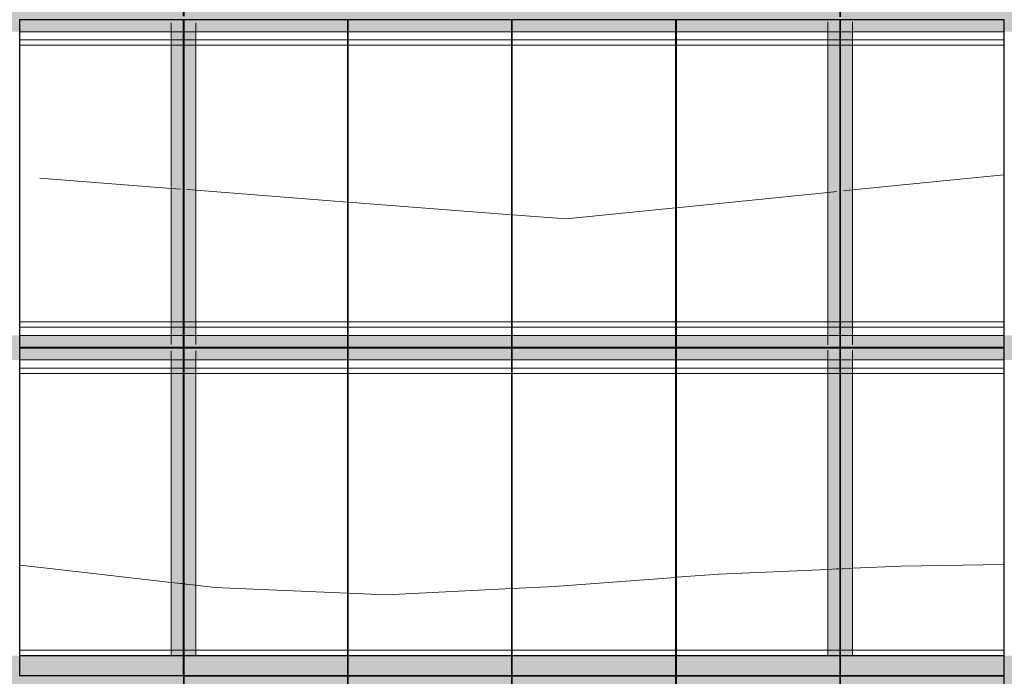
# Model space of a CAD drawing. Header units: metres. Extents: x -373759 to -373409, y 810976 to 811228.
# Tile 19 of 153: x -373669.38 to -373663.38, y 811115.88 to 811119.88. Entities that reach past the tile are written whole.
import ezdxf

# ---------------------------------------------------------------- set-up
doc = ezdxf.new("R2010")
doc.units = ezdxf.units.M
doc.header["$XCLIPFRAME"] = 2
doc.linetypes.add('TRAÇO 1mm', pattern=[2, 1, -1])
for name, color, linetype, lineweight in [('A-GENM', 7, 'Continuous', 5), ('I-WALL', 7, 'Continuous', 5), ('S-BEAM', 7, 'Continuous', 5)]:
    doc.layers.add(name, color=color, linetype=linetype, lineweight=lineweight)
for name, color, linetype, lineweight, true_color in [('BASE ALAMEDA JULIO MULLER 1_explodidoR01_dwg', 7, 'Continuous', 5, 0x767676), ('Curva_Intermediária', 7, 'Continuous', 9, 0x656565), ('Curva_Mestra', 7, 'Continuous', 40, 0xa55200)]:
    doc.layers.add(name, color=color, linetype=linetype, lineweight=lineweight, true_color=true_color)
picture_1 = doc.add_image_def('image1.jpg', size_in_pixel=(999, 584))

# ---------------------------------------------------------------- blocks, each defined once
blk = doc.blocks.new('BASE ALAMEDA JULIO MULLER 1_explodidoR01_dwg-478056-PISTA INFERIOR PARTE 1')
at = {"layer": 'Curva_Intermediária', "color": 9, "lineweight": 5, "true_color": 0xc0c0c0}
for p, q in [((-40817.3, 902475.1), (-40868.8, 902496.2)), ((-40813.2, 902473.4), (-40817, 902474.9)), ((-40809.4, 902471.9), (-40812.9, 902473.3)), ((-40806.1, 902470.5), (-40809.1, 902471.7)), ((-40788.5, 902463.3), (-40791.4, 902464.5)), ((-40784.6, 902461.7), (-40788.1, 902463.1)), ((-40729.1, 902438.9), (-40784.3, 902461.5)), ((-36944.9, 901468.9), (-36998.8, 901481.6)), ((-36940.7, 901467.9), (-36944.5, 901468.8)), ((-36936.7, 901466.9), (-36940.2, 901467.8)), ((-36933.2, 901466.1), (-36936.3, 901466.8)), ((-36914.8, 901461.7), (-36917.8, 901462.4)), ((-36910.8, 901460.8), (-36914.3, 901461.6)), ((-36852.7, 901447), (-36910.3, 901460.7))]:
    blk.add_line(p, q, dxfattribs=at)
at = {"layer": 'Curva_Intermediária', "color": 9, "lineweight": 5, "true_color": 0xc0c0c0, "flags": 128}
for points in [[(-40868.8, 902496.2), (-41558.5, 902779.2), (-41727.6, 902849)], [(-39854.6, 902141.3), (-40622.5, 902395.2), (-40729.1, 902438.9)], [(-38885.2, 901894.3), (-39630.5, 902067.2), (-39849.9, 902139.7)], [(-37904.4, 901687.6), (-38630.5, 901835.2), (-38880.4, 901893.1)], [(-36998.8, 901481.6), (-37646.5, 901635.2), (-37899.5, 901686.6)], [(-35958.6, 901218.4), (-36566.5, 901379.2), (-36852.7, 901447)]]:
    blk.add_lwpolyline(points, dxfattribs=at)
at = {"layer": 'Curva_Mestra', "color": 9, "lineweight": 5, "true_color": 0xc0c0c0}
for p, q in [((-40967.5, 905084.2), (-40213.8, 904806.1)), ((-40213.8, 904806.1), (-40161.8, 904786.9)), ((-40124.6, 904773.2), (-40072.6, 904754)), ((-40072.6, 904754), (-39204.6, 904433.8)), ((-39199.9, 904432.1), (-38263.6, 904086.7)), ((-38258.9, 904084.9), (-37950.5, 903971.2)), ((-37950.5, 903971.2), (-37290.1, 903854)), ((-37285.2, 903853.1), (-36372.2, 903691.2)), ((-36372.2, 903691.2), (-36317.6, 903681.5)), ((-36278.5, 903674.5), (-36223.8, 903664.8)), ((-36223.8, 903664.8), (-35310.9, 903502.8))]:
    blk.add_line(p, q, dxfattribs=at)
blk = doc.blocks.new('_EST_ PLACA PISO ESTRUTURAL MEIO - _EST_ PLACA PISO ESTRUTURAL MEIO-V8-PISTA INFERIOR PARTE 1')
at = {"layer": 'A-GENM', "color": 253, "true_color": 0xaaaaaa}
for p, q in [((-1000, 500), (-1000, -500)), ((-997.5, 500), (997.5, 500)), ((-875.8, 500), (-997.5, 500)), ((997.5, 497.5), (-997.5, 497.5)), ((-997.5, 497.5), (997.5, 497.5)), ((-997.5, 497.5), (-997.5, -497.5)), ((-997.5, 497.5), (-997.5, -497.5)), ((-997.5, -497.5), (-997.5, 497.5)), ((-997.5, 497.5), (-997.5, -497.5)), ((-842.5, 500), (-875.8, 500)), ((-875.8, 497.5), (-875.8, -497.5)), ((842.5, 500), (-842.5, 500)), ((-842.5, -497.5), (-842.5, 497.5)), ((875.8, 500), (842.5, 500)), ((842.5, 497.5), (842.5, -497.5)), ((997.5, 500), (875.8, 500)), ((875.8, 497.5), (875.8, -497.5)), ((997.5, -497.5), (997.5, 497.5)), ((997.5, 497.5), (997.5, -497.5)), ((997.5, 497.5), (997.5, -497.5)), ((997.5, 497.5), (997.5, -497.5)), ((1000, 500), (1000, -500)), ((997.5, -497.5), (-997.5, -497.5)), ((-997.5, -497.5), (997.5, -497.5)), ((-997.5, -500), (-875.8, -500)), ((997.5, -500), (-997.5, -500)), ((-875.8, -500), (-842.5, -500)), ((-842.5, -500), (842.5, -500)), ((842.5, -500), (875.8, -500)), ((875.8, -500), (997.5, -500))]:
    blk.add_line(p, q, dxfattribs=at)
blk = doc.blocks.new('_EST_ PLACA PISO ESTRUTURAL MEIO - _EST_ PLACA PISO ESTRUTURAL MEIO-V13-PISTA INFERIOR PARTE 1')
at = {"layer": 'A-GENM', "color": 253, "true_color": 0xaaaaaa}
for p, q in [((-1000, -500), (-1000, 500)), ((-997.5, 500), (997.5, 500)), ((-875.8, 500), (-997.5, 500)), ((997.5, 497.5), (-997.5, 497.5)), ((-997.5, 497.5), (997.5, 497.5)), ((-997.5, 497.5), (-997.5, -497.5)), ((-997.5, 497.5), (-997.5, -497.5)), ((-997.5, -497.5), (-997.5, 497.5)), ((-997.5, 497.5), (-997.5, -497.5)), ((-842.5, 500), (-875.8, 500)), ((-875.8, 497.5), (-875.8, -497.5)), ((842.5, 500), (-842.5, 500)), ((-842.5, -497.5), (-842.5, 497.5)), ((875.8, 500), (842.5, 500)), ((842.5, 497.5), (842.5, -497.5)), ((997.5, 500), (875.8, 500)), ((875.8, 497.5), (875.8, -497.5)), ((997.5, -497.5), (997.5, 497.5)), ((997.5, 497.5), (997.5, -497.5)), ((997.5, 497.5), (997.5, -497.5)), ((997.5, 497.5), (997.5, -497.5)), ((1000, -500), (1000, 500)), ((997.5, -497.5), (-997.5, -497.5)), ((-997.5, -497.5), (997.5, -497.5)), ((-997.5, -500), (-875.8, -500)), ((997.5, -500), (-997.5, -500)), ((-875.8, -500), (-842.5, -500)), ((-842.5, -500), (842.5, -500)), ((842.5, -500), (875.8, -500)), ((875.8, -500), (997.5, -500))]:
    blk.add_line(p, q, dxfattribs=at)
blk = doc.blocks.new('_EST_ PLACA PISO ESTRUTURAL MEIO - _EST_ PLACA PISO ESTRUTURAL MEIO-V17-PISTA INFERIOR PARTE 1')
at = {"layer": 'A-GENM', "color": 253, "true_color": 0xaaaaaa}
for p, q in [((-1000, -500), (-1000, 500)), ((-997.5, 500), (997.5, 500)), ((-875.8, 500), (-997.5, 500)), ((997.5, 497.5), (-997.5, 497.5)), ((-997.5, 497.5), (997.5, 497.5)), ((-997.5, 497.5), (-997.5, -497.5)), ((-997.5, 497.5), (-997.5, -497.5)), ((-997.5, -497.5), (-997.5, 497.5)), ((-997.5, 497.5), (-997.5, -497.5)), ((-842.5, 500), (-875.8, 500)), ((-875.8, 497.5), (-875.8, -497.5)), ((842.5, 500), (-842.5, 500)), ((-842.5, -497.5), (-842.5, 497.5)), ((875.8, 500), (842.5, 500)), ((842.5, 497.5), (842.5, -497.5)), ((997.5, 500), (875.8, 500)), ((875.8, 497.5), (875.8, -497.5)), ((997.5, -497.5), (997.5, 497.5)), ((997.5, 497.5), (997.5, -497.5)), ((997.5, 497.5), (997.5, -497.5)), ((997.5, 497.5), (997.5, -497.5)), ((1000, -500), (1000, 500)), ((997.5, -497.5), (-997.5, -497.5)), ((-997.5, -497.5), (997.5, -497.5)), ((-997.5, -500), (-875.8, -500)), ((997.5, -500), (-997.5, -500)), ((-875.8, -500), (-842.5, -500)), ((-842.5, -500), (842.5, -500)), ((842.5, -500), (875.8, -500)), ((875.8, -500), (997.5, -500))]:
    blk.add_line(p, q, dxfattribs=at)
blk = doc.blocks.new('_EST_ PLACA PISO ESTRUTURAL MEIO - _EST_ PLACA PISO ESTRUTURAL MEIO-V18-PISTA INFERIOR PARTE 1')
at = {"layer": 'A-GENM', "color": 253, "true_color": 0xaaaaaa}
for p, q in [((-1000, 500), (-1000, -500)), ((-997.5, 500), (997.5, 500)), ((-875.8, 500), (-997.5, 500)), ((997.5, 497.5), (-997.5, 497.5)), ((-997.5, 497.5), (997.5, 497.5)), ((-997.5, 497.5), (-997.5, -497.5)), ((-997.5, 497.5), (-997.5, -497.5)), ((-997.5, -497.5), (-997.5, 497.5)), ((-997.5, 497.5), (-997.5, -497.5)), ((-842.5, 500), (-875.8, 500)), ((-875.8, 497.5), (-875.8, -497.5)), ((842.5, 500), (-842.5, 500)), ((-842.5, -497.5), (-842.5, 497.5)), ((875.8, 500), (842.5, 500)), ((842.5, 497.5), (842.5, -497.5)), ((997.5, 500), (875.8, 500)), ((875.8, 497.5), (875.8, -497.5)), ((997.5, -497.5), (997.5, 497.5)), ((997.5, 497.5), (997.5, -497.5)), ((997.5, 497.5), (997.5, -497.5)), ((997.5, 497.5), (997.5, -497.5)), ((1000, 500), (1000, -500)), ((997.5, -497.5), (-997.5, -497.5)), ((-997.5, -497.5), (997.5, -497.5)), ((-997.5, -500), (-992.5, -500)), ((997.5, -500), (-997.5, -500)), ((-992.5, -500), (-875.8, -500)), ((-875.8, -500), (-842.5, -500)), ((-842.5, -500), (842.5, -500)), ((842.5, -500), (875.8, -500)), ((875.8, -500), (997.5, -500))]:
    blk.add_line(p, q, dxfattribs=at)
blk = doc.blocks.new('_EST_ PLACA PISO ESTRUTURAL MEIO - _EST_ PLACA PISO ESTRUTURAL MEIO-V15-PISTA INFERIOR PARTE 1')
at = {"layer": 'A-GENM', "color": 253, "true_color": 0xaaaaaa}
for p, q in [((-1000, 500), (-1000, -500)), ((-997.5, 500), (997.5, 500)), ((-875.8, 500), (-997.5, 500)), ((997.5, 497.5), (-997.5, 497.5)), ((-997.5, 497.5), (997.5, 497.5)), ((-997.5, 497.5), (-997.5, -497.5)), ((-997.5, 497.5), (-997.5, -497.5)), ((-997.5, -497.5), (-997.5, 497.5)), ((-997.5, 497.5), (-997.5, -497.5)), ((-842.5, 500), (-875.8, 500)), ((-875.8, 497.5), (-875.8, -497.5)), ((842.5, 500), (-842.5, 500)), ((-842.5, -497.5), (-842.5, 497.5)), ((875.8, 500), (842.5, 500)), ((842.5, 497.5), (842.5, -497.5)), ((997.5, 500), (875.8, 500)), ((875.8, 497.5), (875.8, -497.5)), ((997.5, -497.5), (997.5, 497.5)), ((997.5, 497.5), (997.5, -497.5)), ((997.5, 497.5), (997.5, -497.5)), ((997.5, 497.5), (997.5, -497.5)), ((1000, 500), (1000, -500)), ((997.5, -497.5), (-997.5, -497.5)), ((-997.5, -497.5), (997.5, -497.5)), ((-997.5, -500), (-875.8, -500)), ((997.5, -500), (-997.5, -500)), ((-875.8, -500), (-842.5, -500)), ((-842.5, -500), (842.5, -500)), ((842.5, -500), (875.8, -500)), ((875.8, -500), (997.5, -500))]:
    blk.add_line(p, q, dxfattribs=at)
blk = doc.blocks.new('M_W-Wide Flange - VIGA I 25X15-3873025-PISTA INFERIOR PARTE 1')
at = {"layer": 'S-BEAM'}
for p, q in [((-1112.5, 2.7), (-2915, 2.7)), ((-1057.2, 2.7), (-1112.5, 2.7)), ((-1052.8, 2.7), (-1055.9, 2.7)), ((-1035, 2.7), (-1040, 2.7)), ((-962.5, 2.7), (-1020.8, 2.7)), ((887.5, 2.7), (-962.5, 2.7)), ((942.8, 2.7), (887.5, 2.7)), ((947.2, 2.7), (944.1, 2.7)), ((1037.5, 2.7), (979.2, 2.7)), ((2887.5, 2.7), (1037.5, 2.7)), ((2942.7, 2.7), (2887.5, 2.7)), ((2947.1, 2.7), (2944.1, 2.7)), ((3037.5, 2.7), (2979.2, 2.7)), ((-1112.5, -2.8), (-2915, -2.8)), ((-1057.2, -2.8), (-1112.5, -2.8)), ((-1052.8, -2.8), (-1055.9, -2.8)), ((-1035, -2.8), (-1040, -2.8)), ((-962.5, -2.8), (-1020.8, -2.8)), ((887.5, -2.8), (-962.5, -2.8)), ((942.8, -2.8), (887.5, -2.8)), ((947.2, -2.8), (944.1, -2.8)), ((1037.5, -2.8), (979.2, -2.8)), ((2887.5, -2.8), (1037.5, -2.8)), ((2942.7, -2.8), (2887.5, -2.8)), ((2947.1, -2.8), (2944.1, -2.8)), ((3037.5, -2.8), (2979.2, -2.8))]:
    blk.add_line(p, q, dxfattribs=at)
blk = doc.blocks.new('M_W-Wide Flange - VIGA I 25X15-3873024-PISTA INFERIOR PARTE 1')
at = {"layer": 'S-BEAM'}
for p, q in [((-1112.5, 2.7), (-2915, 2.7)), ((-1057.2, 2.7), (-1112.5, 2.7)), ((-1035, 2.7), (-1040, 2.7)), ((-962.5, 2.7), (-1017.7, 2.7)), ((887.5, 2.7), (-962.5, 2.7)), ((942.8, 2.7), (887.5, 2.7)), ((1037.5, 2.7), (982.3, 2.7)), ((2887.5, 2.7), (1037.5, 2.7)), ((2942.7, 2.7), (2887.5, 2.7)), ((3037.5, 2.7), (2982.2, 2.7)), ((-1112.5, -2.8), (-2915, -2.8)), ((-1057.2, -2.8), (-1112.5, -2.8)), ((-1035, -2.8), (-1040, -2.8)), ((-962.5, -2.8), (-1017.7, -2.8)), ((887.5, -2.8), (-962.5, -2.8)), ((942.8, -2.8), (887.5, -2.8)), ((1037.5, -2.8), (982.3, -2.8)), ((2887.5, -2.8), (1037.5, -2.8)), ((2942.7, -2.8), (2887.5, -2.8)), ((3037.5, -2.8), (2982.2, -2.8))]:
    blk.add_line(p, q, dxfattribs=at)
blk = doc.blocks.new('_EST_ PLACA PISO ESTRUTURAL MEIO - _EST_ PLACA PISO ESTRUTURAL MEIO-V329-PISTA INFERIOR PARTE 1')
at = {"layer": 'A-GENM', "color": 253, "true_color": 0xaaaaaa}
for p, q in [((-1000, 500), (-1000, -500)), ((-997.5, 500), (997.5, 500)), ((-875.8, 500), (-997.5, 500)), ((997.5, 497.5), (-997.5, 497.5)), ((-997.5, 497.5), (997.5, 497.5)), ((-997.5, 497.5), (-997.5, -497.5)), ((-997.5, 497.5), (-997.5, -497.5)), ((-997.5, -497.5), (-997.5, 497.5)), ((-997.5, 497.5), (-997.5, -497.5)), ((-842.5, 500), (-875.8, 500)), ((-875.8, 497.5), (-875.8, -497.5)), ((842.5, 500), (-842.5, 500)), ((-842.5, -497.5), (-842.5, 497.5)), ((875.8, 500), (842.5, 500)), ((842.5, 497.5), (842.5, -497.5)), ((997.5, 500), (875.8, 500)), ((875.8, 497.5), (875.8, -497.5)), ((997.5, -497.5), (997.5, 497.5)), ((997.5, 497.5), (997.5, -497.5)), ((997.5, 497.5), (997.5, -497.5)), ((997.5, 497.5), (997.5, -497.5)), ((1000, 500), (1000, -500)), ((997.5, -497.5), (-997.5, -497.5)), ((-997.5, -497.5), (997.5, -497.5)), ((-997.5, -500), (-875.8, -500)), ((997.5, -500), (-997.5, -500)), ((-875.8, -500), (-842.5, -500)), ((-842.5, -500), (842.5, -500)), ((842.5, -500), (875.8, -500)), ((875.8, -500), (997.5, -500))]:
    blk.add_line(p, q, dxfattribs=at)
blk = doc.blocks.new('M_W-Wide Flange - VIGA I 15X17-3833530-PISTA INFERIOR PARTE 1')
at = {"layer": 'S-BEAM', "true_color": 0xff8080, "transparency": 33554432}
h = blk.add_hatch(color=11, dxfattribs=at)
h.paths.add_polyline_path([(14498.8, -75), (14498.8, 75), (-14500, 75), (-14497.5, -75), (14497.5, -75)], flags=0)
h.paths.add_polyline_path([(13495, 0), (13495, 0), (13500, 0)], flags=0)
h.paths.add_polyline_path([(12495, 0), (12495, 0), (12500, 0)], flags=0)
h.paths.add_polyline_path([(11495, 0), (11495, 0), (11500, 0)], flags=0)
h.paths.add_polyline_path([(10495, 0), (10495, 0), (10500, 0)], flags=0)
h.paths.add_polyline_path([(9495, 0), (9495, 0), (9500, 0)], flags=0)
h.paths.add_polyline_path([(8495, 0), (8495, 0), (8500, 0)], flags=0)
h.paths.add_polyline_path([(7495, 0), (7495, 0), (7500, 0)], flags=0)
h.paths.add_polyline_path([(6495, 0), (6495, 0), (6500, 0)], flags=0)
h.paths.add_polyline_path([(5495, 0), (5495, 0), (5500, 0)], flags=0)
h.paths.add_polyline_path([(4495, 0), (4495, 0), (4500, 0)], flags=0)
h.paths.add_polyline_path([(3495, 0), (3495, 0), (3500, 0)], flags=0)
h.paths.add_polyline_path([(2495, 0), (2495, 0), (2500, 0)], flags=0)
h.paths.add_polyline_path([(1495, 0), (1495, 0), (1500, 0)], flags=0)
h.paths.add_polyline_path([(500, 5), (500, 5), (500, 35)], flags=0)
h.paths.add_polyline_path([(-500, 5), (-500, 5), (-500, 35)], flags=0)
h.paths.add_polyline_path([(-1500, 5), (-1500, 5), (-1500, 35)], flags=0)
h.paths.add_polyline_path([(-2500, 5), (-2500, 5), (-2500, 35)], flags=0)
h.paths.add_polyline_path([(-3500, 5), (-3500, 5), (-3500, 35)], flags=0)
h.paths.add_polyline_path([(-5500, 5), (-5500, 5), (-5500, 35)], flags=0)
h.paths.add_polyline_path([(-6500, 5), (-6500, 5), (-6500, 35)], flags=0)
h.paths.add_polyline_path([(-8500, 5), (-8500, 5), (-8500, 35)], flags=0)
h.paths.add_polyline_path([(-9500, 5), (-9500, 5), (-9500, 35)], flags=0)
h.paths.add_polyline_path([(-10500, 5), (-10500, 5), (-10500, 35)], flags=0)
h.paths.add_polyline_path([(-12500, 5), (-12500, 5), (-12500, 35)], flags=0)
for points in [[(14498.8, -19.7), (14497.5, -2.8), (-14500, -5.2), (-14497.5, -19.7), (14497.5, -19.7)], [(14498.8, -75), (14497.5, -19.7), (-14500, -19.9), (-14497.5, -75), (14497.5, -75)]]:
    blk.add_hatch(color=11, dxfattribs=at).paths.add_polyline_path(points, flags=0)
at = {"layer": 'S-BEAM'}
for p, q in [((1497.5, -2.8), (502.5, -2.8)), ((2497.5, -2.8), (1502.5, -2.8)), ((3497.5, -2.8), (2502.5, -2.8)), ((4497.5, -2.8), (3502.5, -2.8)), ((5497.5, -2.8), (4502.5, -2.8)), ((6497.5, -2.8), (5502.5, -2.8))]:
    blk.add_line(p, q, dxfattribs=at)
at = {"layer": 'S-BEAM', "color": 1, "true_color": 0xff0000}
for p, q in [((502.5, -75), (1497.5, -75)), ((502.5, -75), (1497.5, -75)), ((502.5, -75), (1497.5, -75)), ((502.5, -75), (1497.5, -75)), ((1502.5, -75), (2497.5, -75)), ((1502.5, -75), (2497.5, -75)), ((1502.5, -75), (2497.5, -75)), ((1502.5, -75), (2497.5, -75)), ((2502.5, -75), (3497.5, -75)), ((2502.5, -75), (3497.5, -75)), ((2502.5, -75), (3497.5, -75)), ((2502.5, -75), (3497.5, -75)), ((3502.5, -75), (4497.5, -75)), ((3502.5, -75), (4497.5, -75)), ((3502.5, -75), (4497.5, -75)), ((3502.5, -75), (4497.5, -75)), ((4502.5, -75), (5497.5, -75)), ((4502.5, -75), (5497.5, -75)), ((4502.5, -75), (5497.5, -75)), ((4502.5, -75), (5497.5, -75)), ((5502.5, -75), (6497.5, -75)), ((5502.5, -75), (6497.5, -75)), ((5502.5, -75), (6497.5, -75)), ((5502.5, -75), (6497.5, -75))]:
    blk.add_line(p, q, dxfattribs=at)
blk = doc.blocks.new('M_W-Wide Flange - VIGA I 15X17-V339-PISTA INFERIOR PARTE 1')
at = {"layer": 'S-BEAM', "true_color": 0xff8080, "transparency": 33554432}
for points in [[(14498.8, 19.8), (14497.5, 75), (-14500, 75), (-14497.5, 19.8), (14497.5, 19.8)], [(14498.8, 2.7), (14497.5, 19.8), (-14500, 19.6), (-14497.5, 2.7), (14497.5, 2.7)], [(14498.8, -19.7), (14497.5, -2.8), (-14500, -5.2), (-14497.5, -19.7), (14497.5, -19.7)], [(14498.8, -75), (14497.5, -19.7), (-14500, -19.9), (-14497.5, -75), (14497.5, -75)]]:
    blk.add_hatch(color=11, dxfattribs=at).paths.add_polyline_path(points, flags=0)
h = blk.add_hatch(color=11, dxfattribs=at)
h.paths.add_polyline_path([(14498.8, -75), (14497.5, 75), (-14500, 75), (-14497.5, -75), (14497.5, -75)], flags=0)
h.paths.add_polyline_path([(-1497.5, 2.5), (-1497.5, 2.5), (-502.5, 2.5)], flags=0)
at = {"layer": 'S-BEAM', "color": 1, "true_color": 0xff0000}
for p, q in [((1497.5, 75), (502.5, 75)), ((502.5, 75), (1497.5, 75)), ((502.5, 75), (1497.5, 75)), ((502.5, 75), (1497.5, 75)), ((2497.5, 75), (1502.5, 75)), ((1502.5, 75), (2497.5, 75)), ((1502.5, 75), (2497.5, 75)), ((1502.5, 75), (2497.5, 75)), ((3497.5, 75), (2502.5, 75)), ((2502.5, 75), (3497.5, 75)), ((2502.5, 75), (3497.5, 75)), ((2502.5, 75), (3497.5, 75)), ((4497.5, 75), (3502.5, 75)), ((3502.5, 75), (4497.5, 75)), ((3502.5, 75), (4497.5, 75)), ((3502.5, 75), (4497.5, 75)), ((5497.5, 75), (4502.5, 75)), ((4502.5, 75), (5497.5, 75)), ((4502.5, 75), (5497.5, 75)), ((4502.5, 75), (5497.5, 75)), ((6497.5, 75), (5502.5, 75)), ((5502.5, 75), (6497.5, 75)), ((5502.5, 75), (6497.5, 75)), ((5502.5, 75), (6497.5, 75)), ((502.5, -75), (1497.5, -75)), ((502.5, -75), (1497.5, -75)), ((502.5, -75), (1497.5, -75)), ((502.5, -75), (1497.5, -75)), ((1502.5, -75), (2497.5, -75)), ((1502.5, -75), (2497.5, -75)), ((1502.5, -75), (2497.5, -75)), ((1502.5, -75), (2497.5, -75)), ((2502.5, -75), (3497.5, -75)), ((2502.5, -75), (3497.5, -75)), ((2502.5, -75), (3497.5, -75)), ((2502.5, -75), (3497.5, -75)), ((3502.5, -75), (4497.5, -75)), ((3502.5, -75), (4497.5, -75)), ((3502.5, -75), (4497.5, -75)), ((3502.5, -75), (4497.5, -75)), ((4502.5, -75), (5497.5, -75)), ((4502.5, -75), (5497.5, -75)), ((4502.5, -75), (5497.5, -75)), ((4502.5, -75), (5497.5, -75)), ((5502.5, -75), (6497.5, -75)), ((5502.5, -75), (6497.5, -75)), ((5502.5, -75), (6497.5, -75)), ((5502.5, -75), (6497.5, -75))]:
    blk.add_line(p, q, dxfattribs=at)
at = {"layer": 'S-BEAM'}
for p, q in [((1497.5, 2.7), (502.5, 2.7)), ((2497.5, 2.7), (1502.5, 2.7)), ((3497.5, 2.7), (2502.5, 2.7)), ((4497.5, 2.7), (3502.5, 2.7)), ((5497.5, 2.7), (4502.5, 2.7)), ((6497.5, 2.7), (5502.5, 2.7)), ((1497.5, -2.8), (502.5, -2.8)), ((2497.5, -2.8), (1502.5, -2.8)), ((3497.5, -2.8), (2502.5, -2.8)), ((4497.5, -2.8), (3502.5, -2.8)), ((5497.5, -2.8), (4502.5, -2.8)), ((6497.5, -2.8), (5502.5, -2.8))]:
    blk.add_line(p, q, dxfattribs=at)

msp = doc.modelspace()

# ---------------------------------------------------------------- hatches: boundary and pattern name
at = {"layer": 'I-WALL', "true_color": 0x808080}
h = msp.add_hatch(color=8, dxfattribs=at)
h.paths.add_polyline_path([(-373657.6679, 811115.7563), (-373657.6679, 811116.0063), (-373684.4574, 811116.0065), (-373684.4574, 811115.7565), (-373658.3799, 811115.7563)], flags=0)
h.paths.add_polyline_path([(-373659.1233, 811115.8863), (-373659.1233, 811115.8863), (-373658.3849, 811115.8863)], flags=0)
h.paths.add_polyline_path([(-373661.3824, 811115.8863), (-373661.3799, 811115.8863), (-373661.3799, 811115.8863)], flags=0)
h.paths.add_polyline_path([(-373666.3824, 811115.8864), (-373666.3799, 811115.8864), (-373666.3799, 811115.8864)], flags=0)
h.paths.add_polyline_path([(-373668.3824, 811115.8864), (-373668.3799, 811115.8864), (-373668.3799, 811115.8864)], flags=0)
h.paths.add_polyline_path([(-373669.28, 811115.8864), (-373669.28, 811115.8864), (-373668.3849, 811115.8864)], flags=0)
at = {"layer": 'S-BEAM', "true_color": 0xff8080, "transparency": 33554432}
h = msp.add_hatch(color=11, dxfattribs=at)
h.paths.add_polyline_path([(-373668.4021, 811116.0064), (-373668.4021, 811116.0065), (-373668.4021, 811121.9589), (-373668.4574, 811121.9589), (-373668.4574, 811116.0064)], flags=0)
h.paths.add_polyline_path([(-373668.4174, 811119.9189), (-373668.4174, 811119.9189), (-373668.4174, 811119.9589)], flags=0)
h = msp.add_hatch(color=11, dxfattribs=at)
h.paths.add_polyline_path([(-373668.3074, 811116.0064), (-373668.3074, 811121.9589), (-373668.3824, 811121.9589), (-373668.3824, 811121.9589), (-373668.4574, 811121.9589), (-373668.4574, 811116.0064), (-373668.3799, 811116.0064)], flags=0)
h.paths.add_polyline_path([(-373668.4174, 811119.9189), (-373668.4174, 811119.9189), (-373668.4174, 811119.9589)], flags=0)
for points in [[(-373668.3851, 811116.0064), (-373668.3874, 811121.9589), (-373668.4021, 811121.9589), (-373668.4021, 811116.0064), (-373668.3857, 811116.0064)], [(-373668.3626, 811116.0064), (-373668.3626, 811116.0065), (-373668.3626, 811121.9589), (-373668.3796, 811121.9589), (-373668.3773, 811116.0064), (-373668.367, 811116.0064)], [(-373668.3074, 811116.0064), (-373668.3074, 811121.9589), (-373668.3626, 811121.9589), (-373668.3626, 811116.0064)], [(-373664.3851, 811116.0064), (-373664.3874, 811121.9589), (-373664.4021, 811121.9589), (-373664.4021, 811116.0064), (-373664.3857, 811116.0064)], [(-373664.3626, 811116.0064), (-373664.3626, 811116.0065), (-373664.3626, 811121.9589), (-373664.3796, 811121.9589), (-373664.3773, 811116.0064), (-373664.367, 811116.0064)]]:
    msp.add_hatch(color=11, dxfattribs=at).paths.add_polyline_path(points, flags=0)
h = msp.add_hatch(color=11, dxfattribs=at)
h.paths.add_polyline_path([(-373664.4021, 811116.0064), (-373664.4021, 811116.0065), (-373664.4021, 811121.9589), (-373664.4574, 811121.9589), (-373664.4574, 811116.0064)], flags=0)
h.paths.add_polyline_path([(-373664.4174, 811119.9189), (-373664.4174, 811119.9189), (-373664.4174, 811119.9589)], flags=0)
h = msp.add_hatch(color=11, dxfattribs=at)
h.paths.add_polyline_path([(-373664.3074, 811116.0064), (-373664.3074, 811121.9589), (-373664.4574, 811121.9589), (-373664.4574, 811116.0064), (-373664.3799, 811116.0064)], flags=0)
h.paths.add_polyline_path([(-373664.3824, 811118.9507), (-373664.3824, 811118.9507), (-373664.3824, 811119.7461)], flags=0)
h.paths.add_polyline_path([(-373664.3874, 811119.8838), (-373664.3874, 811119.8839), (-373664.3824, 811119.8839)], flags=0)
h.paths.add_polyline_path([(-373664.4174, 811119.9189), (-373664.4174, 811119.9189), (-373664.4174, 811119.9589)], flags=0)
h.paths.add_polyline_path([(-373664.3824, 811120.5414), (-373664.3824, 811120.5414), (-373664.3824, 811121.3367)], flags=0)
h = msp.add_hatch(color=11, dxfattribs=at)
h.paths.add_polyline_path([(-373664.3074, 811116.0064), (-373664.3074, 811121.9589), (-373664.3626, 811121.9589), (-373664.3626, 811116.0064)], flags=0)
h.paths.add_polyline_path([(-373664.3626, 811119.8888), (-373664.3626, 811119.8889), (-373664.3474, 811119.8889)], flags=0)

# ---------------------------------------------------------------- linework, layer by layer
at = {"color": 6, "linetype": 'TRAÇO 1mm', "lineweight": 30}
msp.add_circle((-373669.8776, 811116.8841), 16.9117, dxfattribs=at)
at = {"layer": 'I-WALL'}
for p, q in [((-373669.3799, 811116.0064), (-373668.3849, 811116.0064)), ((-373668.3799, 811116.0064), (-373667.3849, 811116.0064)), ((-373667.3799, 811116.0064), (-373666.3849, 811116.0064)), ((-373666.3799, 811116.0064), (-373665.3849, 811116.0064)), ((-373665.3799, 811116.0064), (-373664.3849, 811116.0064)), ((-373664.3799, 811116.0064), (-373663.3849, 811116.0064))]:
    msp.add_line(p, q, dxfattribs=at)
at = {"layer": 'S-BEAM', "color": 1, "true_color": 0xff0000}
for p, q in [((-373668.4574, 811119.8641), (-373668.4574, 811119.8089)), ((-373668.4574, 811119.8089), (-373668.4574, 811119.8641)), ((-373668.4574, 811119.8089), (-373668.4574, 811119.8641)), ((-373668.4574, 811119.8089), (-373668.4574, 811119.8641)), ((-373668.3074, 811119.8089), (-373668.3074, 811119.8641)), ((-373668.3074, 811119.8089), (-373668.3074, 811119.8641)), ((-373668.3074, 811119.8089), (-373668.3074, 811119.8641)), ((-373668.3074, 811119.8089), (-373668.3074, 811119.8641)), ((-373664.4574, 811119.8685), (-373664.4574, 811119.8655)), ((-373664.4574, 811119.8655), (-373664.4574, 811119.8685)), ((-373664.4574, 811119.8655), (-373664.4574, 811119.8685)), ((-373664.4574, 811119.8655), (-373664.4574, 811119.8685)), ((-373664.4574, 811119.8641), (-373664.4574, 811119.8089)), ((-373664.4574, 811119.8089), (-373664.4574, 811119.8641)), ((-373664.4574, 811119.8089), (-373664.4574, 811119.8641)), ((-373664.4574, 811119.8089), (-373664.4574, 811119.8641)), ((-373664.3074, 811119.8655), (-373664.3074, 811119.8685)), ((-373664.3074, 811119.8655), (-373664.3074, 811119.8685)), ((-373664.3074, 811119.8655), (-373664.3074, 811119.8685)), ((-373664.3074, 811119.8655), (-373664.3074, 811119.8685)), ((-373664.3074, 811119.8089), (-373664.3074, 811119.8641)), ((-373664.3074, 811119.8089), (-373664.3074, 811119.8641)), ((-373664.3074, 811119.8089), (-373664.3074, 811119.8641)), ((-373664.3074, 811119.8089), (-373664.3074, 811119.8641)), ((-373668.4574, 811119.8089), (-373668.4574, 811117.9589)), ((-373668.4574, 811117.9589), (-373668.4574, 811119.8089)), ((-373668.4574, 811117.9589), (-373668.4574, 811119.8089)), ((-373668.4574, 811117.9589), (-373668.4574, 811119.8089)), ((-373668.3074, 811117.9589), (-373668.3074, 811119.8089)), ((-373668.3074, 811117.9589), (-373668.3074, 811119.8089)), ((-373668.3074, 811117.9589), (-373668.3074, 811119.8089)), ((-373668.3074, 811117.9589), (-373668.3074, 811119.8089)), ((-373664.4574, 811119.8089), (-373664.4574, 811117.9589)), ((-373664.4574, 811117.9589), (-373664.4574, 811119.8089)), ((-373664.4574, 811117.9589), (-373664.4574, 811119.8089)), ((-373664.4574, 811117.9589), (-373664.4574, 811119.8089)), ((-373664.3074, 811117.9589), (-373664.3074, 811119.8089)), ((-373664.3074, 811117.9589), (-373664.3074, 811119.8089)), ((-373664.3074, 811117.9589), (-373664.3074, 811119.8089)), ((-373664.3074, 811117.9589), (-373664.3074, 811119.8089)), ((-373668.4574, 811117.9589), (-373668.4574, 811117.9036)), ((-373668.4574, 811117.9036), (-373668.4574, 811117.9589)), ((-373668.4574, 811117.9036), (-373668.4574, 811117.9589)), ((-373668.4574, 811117.9036), (-373668.4574, 811117.9589)), ((-373668.3074, 811117.9036), (-373668.3074, 811117.9589)), ((-373668.3074, 811117.9036), (-373668.3074, 811117.9589)), ((-373668.3074, 811117.9036), (-373668.3074, 811117.9589)), ((-373668.3074, 811117.9036), (-373668.3074, 811117.9589)), ((-373664.4574, 811117.9589), (-373664.4574, 811117.9006)), ((-373664.4574, 811117.9006), (-373664.4574, 811117.9589)), ((-373664.4574, 811117.9006), (-373664.4574, 811117.9589)), ((-373664.4574, 811117.9006), (-373664.4574, 811117.9589)), ((-373664.3074, 811117.9006), (-373664.3074, 811117.9589)), ((-373664.3074, 811117.9006), (-373664.3074, 811117.9589)), ((-373664.3074, 811117.9006), (-373664.3074, 811117.9589)), ((-373664.3074, 811117.9006), (-373664.3074, 811117.9589)), ((-373668.4574, 811117.8864), (-373668.4574, 811117.8814)), ((-373668.4574, 811117.8814), (-373668.4574, 811117.8864)), ((-373668.4574, 811117.8814), (-373668.4574, 811117.8864)), ((-373668.4574, 811117.8814), (-373668.4574, 811117.8864)), ((-373668.4574, 811117.8641), (-373668.4574, 811117.8089)), ((-373668.4574, 811117.8089), (-373668.4574, 811117.8641)), ((-373668.4574, 811117.8089), (-373668.4574, 811117.8641)), ((-373668.4574, 811117.8089), (-373668.4574, 811117.8641)), ((-373668.3074, 811117.8814), (-373668.3074, 811117.8864)), ((-373668.3074, 811117.8814), (-373668.3074, 811117.8864)), ((-373668.3074, 811117.8814), (-373668.3074, 811117.8864)), ((-373668.3074, 811117.8814), (-373668.3074, 811117.8864)), ((-373668.3074, 811117.8089), (-373668.3074, 811117.8641)), ((-373668.3074, 811117.8089), (-373668.3074, 811117.8641)), ((-373668.3074, 811117.8089), (-373668.3074, 811117.8641)), ((-373668.3074, 811117.8089), (-373668.3074, 811117.8641)), ((-373664.4574, 811117.8864), (-373664.4574, 811117.8814)), ((-373664.4574, 811117.8814), (-373664.4574, 811117.8864)), ((-373664.4574, 811117.8814), (-373664.4574, 811117.8864)), ((-373664.4574, 811117.8814), (-373664.4574, 811117.8864)), ((-373664.4574, 811117.8685), (-373664.4574, 811117.8655)), ((-373664.4574, 811117.8655), (-373664.4574, 811117.8685)), ((-373664.4574, 811117.8655), (-373664.4574, 811117.8685)), ((-373664.4574, 811117.8655), (-373664.4574, 811117.8685)), ((-373664.4574, 811117.8641), (-373664.4574, 811117.8089)), ((-373664.4574, 811117.8089), (-373664.4574, 811117.8641)), ((-373664.4574, 811117.8089), (-373664.4574, 811117.8641)), ((-373664.4574, 811117.8089), (-373664.4574, 811117.8641)), ((-373664.3074, 811117.8814), (-373664.3074, 811117.8864)), ((-373664.3074, 811117.8814), (-373664.3074, 811117.8864)), ((-373664.3074, 811117.8814), (-373664.3074, 811117.8864)), ((-373664.3074, 811117.8814), (-373664.3074, 811117.8864)), ((-373664.3074, 811117.8655), (-373664.3074, 811117.8685)), ((-373664.3074, 811117.8655), (-373664.3074, 811117.8685)), ((-373664.3074, 811117.8655), (-373664.3074, 811117.8685)), ((-373664.3074, 811117.8655), (-373664.3074, 811117.8685)), ((-373664.3074, 811117.8089), (-373664.3074, 811117.8641)), ((-373664.3074, 811117.8089), (-373664.3074, 811117.8641)), ((-373664.3074, 811117.8089), (-373664.3074, 811117.8641)), ((-373664.3074, 811117.8089), (-373664.3074, 811117.8641)), ((-373668.4574, 811117.8089), (-373668.4574, 811116.0064)), ((-373668.4574, 811116.0064), (-373668.4574, 811117.8089)), ((-373668.4574, 811116.0064), (-373668.4574, 811117.8089)), ((-373668.4574, 811116.0064), (-373668.4574, 811117.8089)), ((-373668.3074, 811116.0064), (-373668.3074, 811117.8089)), ((-373668.3074, 811116.0064), (-373668.3074, 811117.8089)), ((-373668.3074, 811116.0064), (-373668.3074, 811117.8089)), ((-373668.3074, 811116.0064), (-373668.3074, 811117.8089)), ((-373664.4574, 811117.8089), (-373664.4574, 811116.0064)), ((-373664.4574, 811116.0064), (-373664.4574, 811117.8089)), ((-373664.4574, 811116.0064), (-373664.4574, 811117.8089)), ((-373664.4574, 811116.0064), (-373664.4574, 811117.8089)), ((-373664.3074, 811116.0064), (-373664.3074, 811117.8089)), ((-373664.3074, 811116.0064), (-373664.3074, 811117.8089)), ((-373664.3074, 811116.0064), (-373664.3074, 811117.8089)), ((-373664.3074, 811116.0064), (-373664.3074, 811117.8089))]:
    msp.add_line(p, q, dxfattribs=at)

# ---------------------------------------------------------------- block references
at = {"layer": 'A-GENM', "color": 253, "true_color": 0xaaaaaa}
for name, p, xscale, yscale, zscale, rotation in [('_EST_ PLACA PISO ESTRUTURAL MEIO - _EST_ PLACA PISO ESTRUTURAL MEIO-V8-PISTA INFERIOR PARTE 1', (-373668.8824, 811118.8839), 0.0009999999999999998, 0.0009999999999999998, 0.0009999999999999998, 269.9997169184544), ('_EST_ PLACA PISO ESTRUTURAL MEIO - _EST_ PLACA PISO ESTRUTURAL MEIO-V329-PISTA INFERIOR PARTE 1', (-373667.8824, 811118.8839), 0.0009999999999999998, 0.0009999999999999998, 0.0009999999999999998, 269.9997169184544), ('_EST_ PLACA PISO ESTRUTURAL MEIO - _EST_ PLACA PISO ESTRUTURAL MEIO-V329-PISTA INFERIOR PARTE 1', (-373666.8824, 811118.8839), 0.0009999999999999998, 0.0009999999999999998, 0.0009999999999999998, 269.9997169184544), ('_EST_ PLACA PISO ESTRUTURAL MEIO - _EST_ PLACA PISO ESTRUTURAL MEIO-V329-PISTA INFERIOR PARTE 1', (-373665.8824, 811118.8839), 0.0009999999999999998, 0.0009999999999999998, 0.0009999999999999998, 269.9997169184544), ('_EST_ PLACA PISO ESTRUTURAL MEIO - _EST_ PLACA PISO ESTRUTURAL MEIO-V329-PISTA INFERIOR PARTE 1', (-373664.8824, 811118.8839), 0.0009999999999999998, 0.0009999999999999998, 0.0009999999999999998, 269.9997169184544), ('_EST_ PLACA PISO ESTRUTURAL MEIO - _EST_ PLACA PISO ESTRUTURAL MEIO-V329-PISTA INFERIOR PARTE 1', (-373663.8824, 811118.8839), 0.0009999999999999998, 0.0009999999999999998, 0.0009999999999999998, 269.9997169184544), ('_EST_ PLACA PISO ESTRUTURAL MEIO - _EST_ PLACA PISO ESTRUTURAL MEIO-V13-PISTA INFERIOR PARTE 1', (-373668.8824, 811116.8839), 0.001000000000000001, 0.001000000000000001, 0.001000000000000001, 89.99971691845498), ('_EST_ PLACA PISO ESTRUTURAL MEIO - _EST_ PLACA PISO ESTRUTURAL MEIO-V17-PISTA INFERIOR PARTE 1', (-373667.8824, 811116.8839), 0.001000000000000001, 0.001000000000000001, 0.001000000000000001, 89.99971691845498), ('_EST_ PLACA PISO ESTRUTURAL MEIO - _EST_ PLACA PISO ESTRUTURAL MEIO-V17-PISTA INFERIOR PARTE 1', (-373666.8824, 811116.8839), 0.001000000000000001, 0.001000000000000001, 0.001000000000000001, 89.99971691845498), ('_EST_ PLACA PISO ESTRUTURAL MEIO - _EST_ PLACA PISO ESTRUTURAL MEIO-V17-PISTA INFERIOR PARTE 1', (-373665.8824, 811116.8839), 0.001000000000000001, 0.001000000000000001, 0.001000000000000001, 89.99971691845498), ('_EST_ PLACA PISO ESTRUTURAL MEIO - _EST_ PLACA PISO ESTRUTURAL MEIO-V17-PISTA INFERIOR PARTE 1', (-373664.8824, 811116.8839), 0.001000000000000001, 0.001000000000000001, 0.001000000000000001, 89.99971691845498), ('_EST_ PLACA PISO ESTRUTURAL MEIO - _EST_ PLACA PISO ESTRUTURAL MEIO-V17-PISTA INFERIOR PARTE 1', (-373663.8824, 811116.8838), 0.001000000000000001, 0.001000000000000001, 0.001000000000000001, 89.99971691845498), ('_EST_ PLACA PISO ESTRUTURAL MEIO - _EST_ PLACA PISO ESTRUTURAL MEIO-V18-PISTA INFERIOR PARTE 1', (-373667.8824, 811114.8839), 0.001000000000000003, 0.001000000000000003, 0.001000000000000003, 269.9997169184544), ('_EST_ PLACA PISO ESTRUTURAL MEIO - _EST_ PLACA PISO ESTRUTURAL MEIO-V15-PISTA INFERIOR PARTE 1', (-373666.8824, 811114.8839), 0.001000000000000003, 0.001000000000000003, 0.001000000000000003, 269.9997169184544), ('_EST_ PLACA PISO ESTRUTURAL MEIO - _EST_ PLACA PISO ESTRUTURAL MEIO-V15-PISTA INFERIOR PARTE 1', (-373665.8824, 811114.8839), 0.001000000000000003, 0.001000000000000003, 0.001000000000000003, 269.9997169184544), ('_EST_ PLACA PISO ESTRUTURAL MEIO - _EST_ PLACA PISO ESTRUTURAL MEIO-V15-PISTA INFERIOR PARTE 1', (-373664.8824, 811114.8839), 0.001000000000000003, 0.001000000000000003, 0.001000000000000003, 269.9997169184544), ('_EST_ PLACA PISO ESTRUTURAL MEIO - _EST_ PLACA PISO ESTRUTURAL MEIO-V15-PISTA INFERIOR PARTE 1', (-373663.8824, 811114.8839), 0.001000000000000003, 0.001000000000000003, 0.001000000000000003, 269.9997169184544)]:
    msp.add_blockref(name, p, dxfattribs=dict(at, xscale=xscale, yscale=yscale, zscale=zscale, rotation=rotation))
at = {"layer": 'BASE ALAMEDA JULIO MULLER 1_explodidoR01_dwg', "color": 9, "true_color": 0xc0c0c0, "xscale": 0.0009999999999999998, "yscale": 0.0009999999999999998, "zscale": 0.0009999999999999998, "rotation": 15.8306522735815}
msp.add_blockref('BASE ALAMEDA JULIO MULLER 1_explodidoR01_dwg-478056-PISTA INFERIOR PARTE 1', (-373382.9422, 810259.3357), dxfattribs=at)
at = {"layer": 'S-BEAM', "xscale": 0.001, "yscale": 0.001, "zscale": 0.001}
for name, p, rotation in [('M_W-Wide Flange - VIGA I 25X15-3873024-PISTA INFERIOR PARTE 1', (-373668.3824, 811118.9214), 89.99971691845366), ('M_W-Wide Flange - VIGA I 25X15-3873025-PISTA INFERIOR PARTE 1', (-373664.3824, 811118.9214), 89.99975580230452)]:
    msp.add_blockref(name, p, dxfattribs=dict(at, rotation=rotation))
at = {"layer": 'S-BEAM', "color": 1, "true_color": 0xff0000, "xscale": 0.001, "yscale": 0.001, "zscale": 0.001}
for name, p in [('M_W-Wide Flange - VIGA I 15X17-3833530-PISTA INFERIOR PARTE 1', (-373669.8824, 811119.8839)), ('M_W-Wide Flange - VIGA I 15X17-V339-PISTA INFERIOR PARTE 1', (-373669.8824, 811117.8839))]:
    msp.add_blockref(name, p, dxfattribs=at)

# ---------------------------------------------------------------- pictures from other files: only their frames are drawn
image = msp.add_image(picture_1, insert=(-373760.7975, 810990.6628), size_in_units=(351.8083, 205.6617))
image.set_boundary_path([(4.5384, 95.0127), (998.5, 423.3533)])
image.dxf.flags = 15

doc.saveas('drawing.dxf')
